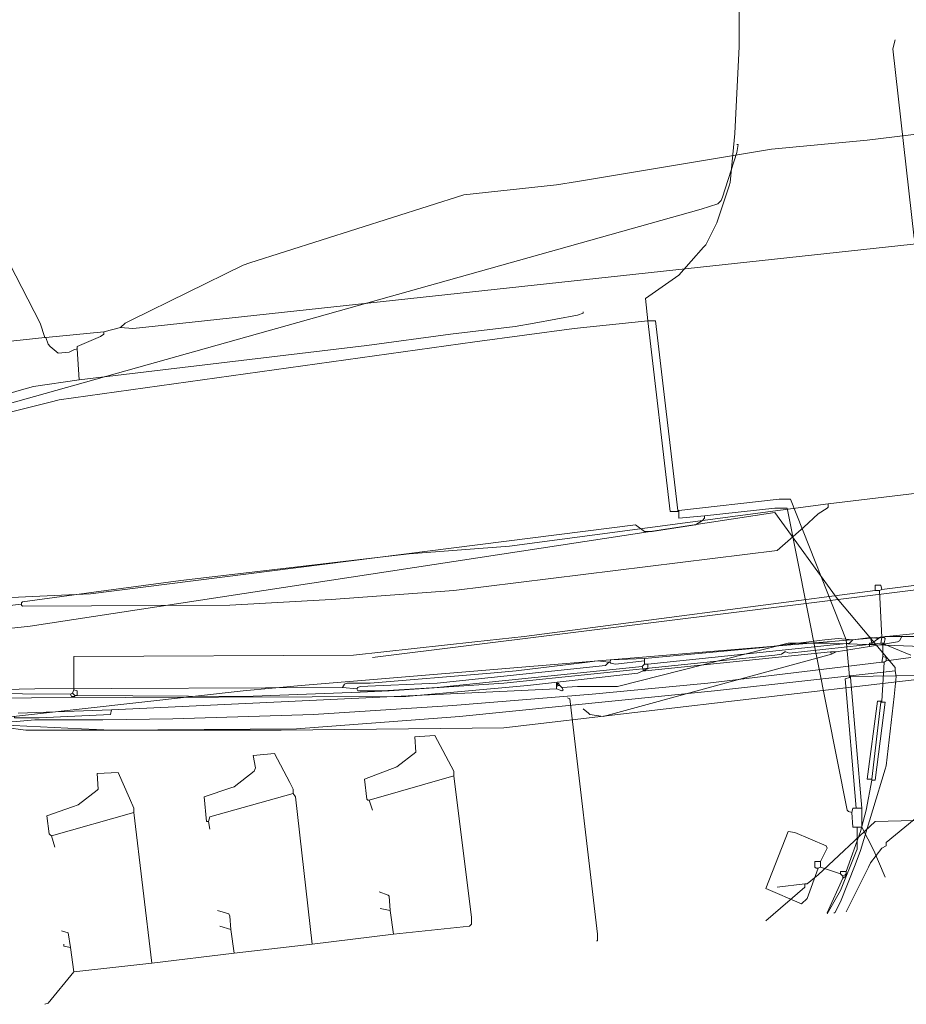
# Model space of a CAD drawing. Header units: metres. Extents: x 45249 to 48959, y 371564 to 373092.
# Tile 26 of 31: x 45869 to 45926, y 372681 to 372744. Entities that reach past the tile are written whole.
import ezdxf
from ezdxf.lldxf.tags import DXFTag

# ---------------------------------------------------------------- set-up
doc = ezdxf.new("R2010")
doc.units = ezdxf.units.M
doc.header["$MEASUREMENT"] = 0
for name, color, linetype, lineweight in [('B-WE-KL-DATA-DELTA', 254, 'KL-DATA-N', 15), ('B-WE-KL-DATA_KPN', 254, 'KL-TELECOM-ALGEMEEN-N', 15), ('B-WE-KL-ET_LS-G', 254, 'KL-LS-N', 15), ('B-WE-KL-GAS_LD-G', 254, 'KL-GAS-LD-N', 15), ('B-WE-KL-WATER-G', 254, 'KL-WATER-N', 15), ('BESTAANDE RIOLERING', 254, 'Continuous', 15)]:
    doc.layers.add(name, color=color, linetype=linetype, lineweight=lineweight)
doc.styles.get("Standard").update_dxf_attribs({"font": 'arial.ttf'})
tags = doc.linetypes.add('KL-DATA-N', pattern='A,4,-1,[101,NLCS.SHX,S=0.5,R=0,X=0,Y=0],-1,4,-1,["D",Standard,S=1,R=0,X=-0.25,Y=-0.5],-1.5', length=12.5).pattern_tags.tags
tags[18] = DXFTag(74, 10)
tags = doc.linetypes.add('KL-GAS-LD-N', pattern='A,4,-1,[69,NLCS.SHX,S=0.5,R=0,X=0,Y=0],-1,4,-1,["L",Standard,S=1,R=0,X=0.25,Y=-0.5],-2', length=13).pattern_tags.tags
tags[18] = DXFTag(74, 10)
tags = doc.linetypes.add('KL-LS-N', pattern='A,4,-1,[103,NLCS.SHX,S=0.75,R=0,X=0,Y=0],-1,4,-1,["L",Standard,S=1,R=0,X=0,Y=-0.5],-2', length=13).pattern_tags.tags
tags[18] = DXFTag(74, 10)
doc.linetypes.add('KL-TELECOM-ALGEMEEN-N', pattern='A,7,-1,[101,NLCS.SHX,S=0.5,R=0,X=0,Y=0],-1', length=9)
doc.linetypes.add('KL-WATER-N', pattern='A,7,-0.5,[168,NLCS.SHX,S=0.75,R=0,X=0.75,Y=0],-2', length=9.5)

msp = doc.modelspace()

# ---------------------------------------------------------------- linework, layer by layer
at = {"layer": 'B-WE-KL-DATA-DELTA', "color": 3, "lineweight": 0}
for points in [[(45932.107, 372706.036), (45926.821, 372704.893), (45926.321, 372704.893), (45925.679, 372704.893)], [(45932.107, 372706.036), (45926.821, 372704.893), (45926.321, 372704.893), (45925.679, 372704.893)], [(45932.107, 372706.036), (45926.821, 372704.893), (45926.321, 372704.893), (45925.679, 372704.893)], [(45925.679, 372704.893), (45925.536, 372704.607), (45925.393, 372704.536), (45923.607, 372704.25)], [(45925.679, 372704.893), (45925.536, 372704.607), (45925.393, 372704.536), (45923.607, 372704.25)], [(45925.679, 372704.893), (45925.536, 372704.607), (45925.393, 372704.536), (45923.607, 372704.25)], [(45925.679, 372704.893), (45924.607, 372704.893), (45924.321, 372704.821), (45924.179, 372704.75)], [(45925.679, 372704.893), (45924.607, 372704.893), (45924.321, 372704.821), (45924.179, 372704.75)], [(45925.679, 372704.893), (45924.607, 372704.893), (45924.321, 372704.821), (45924.179, 372704.75)], [(45922.536, 372704.679), (45921.607, 372704.75), (45920.75, 372704.679), (45916.821, 372704.179), (45915.179, 372704.036), (45909.179, 372703.464)], [(45922.536, 372704.679), (45921.607, 372704.75), (45920.75, 372704.679), (45916.821, 372704.179), (45915.179, 372704.036), (45909.179, 372703.464)], [(45922.536, 372704.679), (45921.607, 372704.75), (45920.75, 372704.679), (45916.821, 372704.179), (45915.179, 372704.036), (45909.179, 372703.464)], [(45922.536, 372704.679), (45922.321, 372704.464), (45909.393, 372703.107)], [(45922.536, 372704.679), (45922.321, 372704.464), (45909.393, 372703.107)], [(45922.536, 372704.679), (45922.321, 372704.464), (45909.393, 372703.107)], [(45923.607, 372704.25), (45921.464, 372703.893)], [(45923.607, 372704.25), (45921.464, 372703.893)], [(45923.607, 372704.25), (45921.464, 372703.893)], [(45923.679, 372704.821), (45922.536, 372704.679)], [(45923.679, 372704.821), (45922.536, 372704.679)], [(45923.679, 372704.821), (45922.536, 372704.679)], [(45923.75, 372704.464), (45923.607, 372704.464), (45923.607, 372704.25)], [(45923.75, 372704.464), (45923.607, 372704.464), (45923.607, 372704.25)], [(45923.75, 372704.464), (45923.607, 372704.464), (45923.607, 372704.25)], [(45923.679, 372704.821), (45924.179, 372704.75)], [(45923.679, 372704.821), (45923.75, 372704.464)], [(45923.679, 372704.821), (45924.179, 372704.75)], [(45923.679, 372704.821), (45923.75, 372704.464)], [(45923.679, 372704.821), (45924.179, 372704.75)], [(45923.679, 372704.821), (45923.75, 372704.464)], [(45924.179, 372704.75), (45923.75, 372704.464)], [(45924.179, 372704.75), (45923.75, 372704.464)], [(45924.179, 372704.75), (45923.75, 372704.464)], [(45921.179, 372703.75), (45906.536, 372699.75), (45905.679, 372699.893), (45905.607, 372699.964), (45905.25, 372700.25)], [(45921.179, 372703.75), (45906.536, 372699.75), (45905.679, 372699.893), (45905.607, 372699.964), (45905.25, 372700.25)], [(45921.179, 372703.75), (45906.536, 372699.75), (45905.679, 372699.893), (45905.607, 372699.964), (45905.25, 372700.25)], [(45921.107, 372703.893), (45909.25, 372702.679)], [(45921.107, 372703.893), (45909.25, 372702.679)], [(45921.107, 372703.893), (45909.25, 372702.679)], [(45921.107, 372703.893), (45921.464, 372703.893)], [(45921.107, 372703.893), (45921.179, 372703.75)], [(45921.107, 372703.893), (45921.464, 372703.893)], [(45921.107, 372703.893), (45921.179, 372703.75)], [(45921.107, 372703.893), (45921.464, 372703.893)], [(45921.107, 372703.893), (45921.179, 372703.75)], [(45921.464, 372703.893), (45921.179, 372703.75)], [(45921.464, 372703.893), (45921.179, 372703.75)], [(45921.464, 372703.893), (45921.179, 372703.75)], [(45906.893, 372703.25), (45906.179, 372703.321), (45905.536, 372703.25), (45900.964, 372702.679), (45899.321, 372702.536), (45891.607, 372701.893), (45890.107, 372701.893), (45889.964, 372701.821), (45889.821, 372701.607)], [(45906.893, 372703.25), (45906.179, 372703.321), (45905.536, 372703.25), (45900.964, 372702.679), (45899.321, 372702.536), (45891.607, 372701.893), (45890.107, 372701.893), (45889.964, 372701.821), (45889.821, 372701.607)], [(45906.893, 372703.25), (45906.179, 372703.321), (45905.536, 372703.25), (45900.964, 372702.679), (45899.321, 372702.536), (45891.607, 372701.893), (45890.107, 372701.893), (45889.964, 372701.821), (45889.821, 372701.607)], [(45906.893, 372703.25), (45906.679, 372703.036), (45895.893, 372701.893), (45890.964, 372701.679), (45890.821, 372701.607), (45890.75, 372701.536)], [(45906.893, 372703.25), (45906.679, 372703.036), (45895.893, 372701.893), (45890.964, 372701.679), (45890.821, 372701.607), (45890.75, 372701.536)], [(45906.893, 372703.25), (45906.679, 372703.036), (45895.893, 372701.893), (45890.964, 372701.679), (45890.821, 372701.607), (45890.75, 372701.536)], [(45906.893, 372703.25), (45906.964, 372703.25)], [(45906.893, 372703.25), (45906.964, 372703.25)], [(45906.893, 372703.25), (45906.964, 372703.25)], [(45909.179, 372703.464), (45907.036, 372703.393), (45906.964, 372703.25)], [(45909.179, 372703.464), (45907.036, 372703.393), (45906.964, 372703.25)], [(45909.179, 372703.464), (45907.036, 372703.393), (45906.964, 372703.25)], [(45909.179, 372703.321), (45907.321, 372703.107), (45907.036, 372703.179), (45906.964, 372703.25)], [(45909.179, 372703.321), (45907.321, 372703.107), (45907.036, 372703.179), (45906.964, 372703.25)], [(45909.179, 372703.321), (45907.321, 372703.107), (45907.036, 372703.179), (45906.964, 372703.25)], [(45909.179, 372703.107), (45909.036, 372702.964)], [(45909.179, 372703.107), (45909.036, 372702.964)], [(45909.179, 372703.107), (45909.036, 372702.964)], [(45909.179, 372703.464), (45909.179, 372703.321)], [(45909.179, 372703.464), (45909.179, 372703.321)], [(45909.179, 372703.464), (45909.179, 372703.321)], [(45909.179, 372703.321), (45909.179, 372703.107)], [(45909.179, 372703.321), (45909.179, 372703.107)], [(45909.179, 372703.321), (45909.179, 372703.107)], [(45909.179, 372703.107), (45909.393, 372703.107)], [(45909.179, 372703.107), (45909.393, 372703.107)], [(45909.179, 372703.107), (45909.393, 372703.107)], [(45909.393, 372703.107), (45909.393, 372702.821), (45909.321, 372702.821), (45909.25, 372702.75)], [(45909.393, 372703.107), (45909.393, 372702.821), (45909.321, 372702.821), (45909.25, 372702.75)], [(45909.393, 372703.107), (45909.393, 372702.821), (45909.321, 372702.821), (45909.25, 372702.75)], [(45909.107, 372702.679), (45908.75, 372702.536), (45901.679, 372701.75), (45893.893, 372701.036), (45869.893, 372700.964), (45864.536, 372700.893), (45858.607, 372700.464), (45858.179, 372700.536), (45858.107, 372700.607)], [(45909.107, 372702.679), (45908.75, 372702.536), (45901.679, 372701.75), (45893.893, 372701.036), (45869.893, 372700.964), (45864.536, 372700.893), (45858.607, 372700.464), (45858.179, 372700.536), (45858.107, 372700.607)], [(45909.107, 372702.679), (45908.75, 372702.536), (45901.679, 372701.75), (45893.893, 372701.036), (45869.893, 372700.964), (45864.536, 372700.893), (45858.607, 372700.464), (45858.179, 372700.536), (45858.107, 372700.607)], [(45909.036, 372702.964), (45895.893, 372701.607), (45892.393, 372701.393), (45890.821, 372701.393), (45890.75, 372701.536)], [(45909.036, 372702.964), (45895.893, 372701.607), (45892.393, 372701.393), (45890.821, 372701.393), (45890.75, 372701.536)], [(45909.036, 372702.964), (45895.893, 372701.607), (45892.393, 372701.393), (45890.821, 372701.393), (45890.75, 372701.536)], [(45909.036, 372702.964), (45909.107, 372702.75)], [(45909.036, 372702.964), (45909.107, 372702.75)], [(45909.036, 372702.964), (45909.107, 372702.75)], [(45909.107, 372702.75), (45909.179, 372702.75)], [(45909.107, 372702.75), (45909.107, 372702.679)], [(45909.107, 372702.75), (45909.179, 372702.75)], [(45909.107, 372702.75), (45909.107, 372702.679)], [(45909.107, 372702.75), (45909.179, 372702.75)], [(45909.107, 372702.75), (45909.107, 372702.679)], [(45909.107, 372702.679), (45909.179, 372702.679)], [(45909.107, 372702.679), (45909.179, 372702.679)], [(45909.107, 372702.679), (45909.179, 372702.679)], [(45909.179, 372702.75), (45909.25, 372702.75)], [(45909.179, 372702.75), (45909.179, 372702.679)], [(45909.179, 372702.75), (45909.25, 372702.75)], [(45909.179, 372702.75), (45909.179, 372702.679)], [(45909.179, 372702.75), (45909.25, 372702.75)], [(45909.179, 372702.75), (45909.179, 372702.679)], [(45909.179, 372702.679), (45909.25, 372702.679)], [(45909.179, 372702.679), (45909.25, 372702.679)], [(45909.179, 372702.679), (45909.25, 372702.679)], [(45909.25, 372702.75), (45909.25, 372702.679)], [(45909.25, 372702.75), (45909.25, 372702.679)], [(45909.25, 372702.75), (45909.25, 372702.679)], [(45889.821, 372701.607), (45870.107, 372701.536), (45867.107, 372701.464), (45861.964, 372701.25)], [(45889.821, 372701.607), (45870.107, 372701.536), (45867.107, 372701.464), (45861.964, 372701.25)], [(45889.821, 372701.607), (45870.107, 372701.536), (45867.107, 372701.464), (45861.964, 372701.25)], [(45889.821, 372701.607), (45890.75, 372701.536)], [(45889.821, 372701.607), (45890.75, 372701.536)], [(45889.821, 372701.607), (45890.75, 372701.536)]]:
    msp.add_lwpolyline(points, dxfattribs=at)
at = {"layer": 'B-WE-KL-DATA_KPN', "color": 3, "lineweight": 0}
for points in [[(45924.393, 372707.893), (45969.536, 372713.536), (45969.536, 372713.607)], [(45924.393, 372707.893), (45969.536, 372713.536), (45969.536, 372713.607)], [(45924.393, 372707.893), (45969.536, 372713.536), (45969.536, 372713.607)], [(45924.393, 372707.893), (45924.321, 372708.179), (45923.964, 372708.179), (45923.964, 372707.821)], [(45924.393, 372707.893), (45924.321, 372708.179), (45923.964, 372708.179), (45923.964, 372707.821)], [(45924.393, 372707.893), (45924.321, 372708.179), (45923.964, 372708.179), (45923.964, 372707.821)], [(45923.964, 372707.821), (45901.464, 372704.893), (45898.321, 372704.536), (45890.536, 372703.679), (45872.607, 372703.607), (45872.607, 372701.464)], [(45923.964, 372707.821), (45901.464, 372704.893), (45898.321, 372704.536), (45890.536, 372703.679), (45872.607, 372703.607), (45872.607, 372701.464)], [(45923.964, 372707.821), (45901.464, 372704.893), (45898.321, 372704.536), (45890.536, 372703.679), (45872.607, 372703.607), (45872.607, 372701.464)], [(45923.964, 372707.821), (45924.25, 372707.821)], [(45923.964, 372707.821), (45924.25, 372707.821)], [(45923.964, 372707.821), (45924.25, 372707.821)], [(45924.393, 372707.893), (45924.25, 372707.821)], [(45924.393, 372707.893), (45924.25, 372707.821)], [(45924.393, 372707.893), (45924.25, 372707.821)], [(45924.25, 372707.821), (45924.393, 372704.821)], [(45924.25, 372707.821), (45924.393, 372704.821)], [(45924.25, 372707.821), (45924.393, 372704.821)], [(45924.321, 372704.464), (45918.464, 372703.821), (45918.25, 372703.893)], [(45924.321, 372704.464), (45918.464, 372703.821), (45918.25, 372703.893)], [(45924.321, 372704.464), (45918.464, 372703.821), (45918.25, 372703.893)], [(45924.393, 372704.821), (45924.321, 372704.464)], [(45924.393, 372704.821), (45924.321, 372704.464)], [(45924.393, 372704.821), (45924.321, 372704.464)], [(45924.321, 372704.464), (45924.464, 372704.464)], [(45924.321, 372704.464), (45924.464, 372704.464)], [(45924.321, 372704.464), (45924.464, 372704.464)], [(45924.393, 372704.821), (45924.536, 372704.821), (45924.607, 372704.75), (45924.536, 372704.464)], [(45924.393, 372704.821), (45924.536, 372704.821), (45924.607, 372704.75), (45924.536, 372704.464)], [(45924.393, 372704.821), (45924.536, 372704.821), (45924.607, 372704.75), (45924.536, 372704.464)], [(45924.464, 372704.464), (45924.536, 372704.464)], [(45924.464, 372704.464), (45924.464, 372704.393)], [(45924.464, 372704.464), (45924.536, 372704.464)], [(45924.464, 372704.464), (45924.464, 372704.393)], [(45924.464, 372704.464), (45924.536, 372704.464)], [(45924.464, 372704.464), (45924.464, 372704.393)], [(45924.464, 372704.393), (45924.536, 372704.393)], [(45924.464, 372704.393), (45924.464, 372703.607)], [(45924.464, 372704.393), (45924.536, 372704.393)], [(45924.464, 372704.393), (45924.464, 372703.607)], [(45924.464, 372704.393), (45924.536, 372704.393)], [(45924.464, 372704.393), (45924.464, 372703.607)], [(45924.536, 372704.464), (45924.536, 372704.393)], [(45924.536, 372704.464), (45924.536, 372704.393)], [(45924.536, 372704.464), (45924.536, 372704.393)], [(45924.536, 372704.393), (45926.25, 372703.679)], [(45924.536, 372704.393), (45926.25, 372703.679)], [(45924.536, 372704.393), (45926.25, 372703.679)], [(45918.179, 372703.893), (45917.964, 372703.75), (45917.536, 372703.679), (45900.179, 372701.893), (45892.821, 372701.393), (45890.964, 372701.321), (45883.536, 372701.036), (45872.821, 372701.107)], [(45918.179, 372703.893), (45917.964, 372703.75), (45917.536, 372703.679), (45900.179, 372701.893), (45892.821, 372701.393), (45890.964, 372701.321), (45883.536, 372701.036), (45872.821, 372701.107)], [(45918.179, 372703.893), (45917.964, 372703.75), (45917.536, 372703.679), (45900.179, 372701.893), (45892.821, 372701.393), (45890.964, 372701.321), (45883.536, 372701.036), (45872.821, 372701.107)], [(45918.179, 372703.893), (45918.25, 372703.893)], [(45918.179, 372703.893), (45918.25, 372703.893)], [(45918.179, 372703.893), (45918.25, 372703.893)], [(45918.179, 372703.893), (45918.25, 372703.893)], [(45918.179, 372703.893), (45918.25, 372703.893)], [(45918.179, 372703.893), (45918.25, 372703.893)], [(45924.464, 372703.607), (45924.393, 372703.25)], [(45924.464, 372703.607), (45924.393, 372703.25)], [(45924.464, 372703.607), (45924.393, 372703.25)], [(45924.464, 372703.607), (45924.679, 372703.536), (45924.679, 372703.321)], [(45924.464, 372703.607), (45924.679, 372703.536), (45924.679, 372703.321)], [(45924.464, 372703.607), (45924.679, 372703.536), (45924.679, 372703.321)], [(45924.393, 372703.25), (45913.25, 372701.893), (45905.821, 372701.179), (45896.893, 372700.464), (45887.964, 372699.893), (45878.964, 372699.607), (45874.464, 372699.536), (45870.107, 372699.536), (45869.179, 372699.464), (45855.893, 372698.393)], [(45924.393, 372703.25), (45913.25, 372701.893), (45905.821, 372701.179), (45896.893, 372700.464), (45887.964, 372699.893), (45878.964, 372699.607), (45874.464, 372699.536), (45870.107, 372699.536), (45869.179, 372699.464), (45855.893, 372698.393)], [(45924.393, 372703.25), (45913.25, 372701.893), (45905.821, 372701.179), (45896.893, 372700.464), (45887.964, 372699.893), (45878.964, 372699.607), (45874.464, 372699.536), (45870.107, 372699.536), (45869.179, 372699.464), (45855.893, 372698.393)], [(45924.393, 372703.25), (45924.536, 372703.25)], [(45924.536, 372703.25), (45924.393, 372700.75)], [(45924.393, 372703.25), (45924.536, 372703.25)], [(45924.536, 372703.25), (45924.393, 372700.75)], [(45924.393, 372703.25), (45924.536, 372703.25)], [(45924.536, 372703.25), (45924.393, 372700.75)], [(45924.679, 372703.321), (45924.536, 372703.25)], [(45924.679, 372703.321), (45924.536, 372703.25)], [(45924.679, 372703.321), (45924.536, 372703.25)], [(45926.25, 372703.536), (45924.679, 372703.321)], [(45926.25, 372703.536), (45924.679, 372703.321)], [(45926.25, 372703.536), (45924.679, 372703.321)], [(45872.393, 372701.179), (45863.179, 372701.25), (45855.536, 372700.393), (45855.679, 372698.679)], [(45872.393, 372701.179), (45863.179, 372701.25), (45855.536, 372700.393), (45855.679, 372698.679)], [(45872.393, 372701.179), (45863.179, 372701.25), (45855.536, 372700.393), (45855.679, 372698.679)], [(45872.536, 372701.25), (45872.393, 372701.179)], [(45872.536, 372701.25), (45872.393, 372701.179)], [(45872.536, 372701.25), (45872.393, 372701.179)], [(45872.393, 372701.179), (45872.464, 372701.036), (45872.679, 372701.036), (45872.679, 372701.107)], [(45872.393, 372701.179), (45872.464, 372701.036), (45872.679, 372701.036), (45872.679, 372701.107)], [(45872.393, 372701.179), (45872.464, 372701.036), (45872.679, 372701.036), (45872.679, 372701.107)], [(45872.607, 372701.464), (45872.536, 372701.25)], [(45872.607, 372701.464), (45872.536, 372701.25)], [(45872.607, 372701.464), (45872.536, 372701.25)], [(45872.536, 372701.25), (45872.679, 372701.107)], [(45872.536, 372701.25), (45872.679, 372701.107)], [(45872.536, 372701.25), (45872.679, 372701.107)], [(45872.607, 372701.464), (45872.821, 372701.393), (45872.821, 372701.107)], [(45872.607, 372701.464), (45872.821, 372701.393), (45872.821, 372701.107)], [(45872.607, 372701.464), (45872.821, 372701.393), (45872.821, 372701.107)], [(45872.679, 372701.107), (45872.821, 372701.107)], [(45872.679, 372701.107), (45872.821, 372701.107)], [(45872.679, 372701.107), (45872.821, 372701.107)], [(45924.321, 372700.75), (45924.107, 372700.75), (45923.464, 372695.75), (45923.75, 372695.75)], [(45924.321, 372700.75), (45924.107, 372700.75), (45923.464, 372695.75), (45923.75, 372695.75)], [(45924.321, 372700.75), (45924.107, 372700.75), (45923.464, 372695.75), (45923.75, 372695.75)], [(45924.321, 372700.679), (45923.75, 372695.75)], [(45924.393, 372700.679), (45924.607, 372700.679), (45923.964, 372695.679), (45923.75, 372695.679)], [(45924.321, 372700.679), (45923.75, 372695.75)], [(45924.393, 372700.679), (45924.607, 372700.679), (45923.964, 372695.679), (45923.75, 372695.679)], [(45924.321, 372700.679), (45923.75, 372695.75)], [(45924.393, 372700.679), (45924.607, 372700.679), (45923.964, 372695.679), (45923.75, 372695.679)], [(45924.321, 372700.75), (45924.393, 372700.75)], [(45924.321, 372700.75), (45924.321, 372700.679)], [(45924.321, 372700.75), (45924.393, 372700.75)], [(45924.321, 372700.75), (45924.321, 372700.679)], [(45924.321, 372700.75), (45924.393, 372700.75)], [(45924.321, 372700.75), (45924.321, 372700.679)], [(45924.321, 372700.679), (45924.393, 372700.679)], [(45924.321, 372700.679), (45924.393, 372700.679)], [(45924.321, 372700.679), (45924.393, 372700.679)], [(45924.393, 372700.75), (45924.393, 372700.679)], [(45924.393, 372700.75), (45924.393, 372700.679)], [(45924.393, 372700.75), (45924.393, 372700.679)], [(45923.75, 372695.679), (45923.393, 372693.75), (45923.036, 372692.393), (45922.107, 372689.821)], [(45923.75, 372695.679), (45923.393, 372693.75), (45923.036, 372692.393), (45922.107, 372689.821)], [(45923.75, 372695.679), (45923.393, 372693.75), (45923.036, 372692.393), (45922.107, 372689.821)], [(45923.75, 372695.75), (45923.75, 372695.679)], [(45923.75, 372695.75), (45923.75, 372695.679)], [(45923.75, 372695.75), (45923.75, 372695.679)], [(45920.464, 372690.464), (45920.893, 372691.321), (45920.821, 372691.464), (45918.821, 372692.321), (45918.393, 372692.393), (45916.964, 372688.75), (45919.25, 372687.75), (45919.607, 372688.107), (45920.321, 372690.036)], [(45920.464, 372690.464), (45920.893, 372691.321), (45920.821, 372691.464), (45918.821, 372692.321), (45918.393, 372692.393), (45916.964, 372688.75), (45919.25, 372687.75), (45919.607, 372688.107), (45920.321, 372690.036)], [(45920.464, 372690.464), (45920.893, 372691.321), (45920.821, 372691.464), (45918.821, 372692.321), (45918.393, 372692.393), (45916.964, 372688.75), (45919.25, 372687.75), (45919.607, 372688.107), (45920.321, 372690.036)], [(45920.464, 372690.464), (45920.107, 372690.464), (45920.107, 372690.107), (45920.179, 372690.036), (45920.321, 372690.036)], [(45920.464, 372690.464), (45920.107, 372690.464), (45920.107, 372690.107), (45920.179, 372690.036), (45920.321, 372690.036)], [(45920.464, 372690.464), (45920.107, 372690.464), (45920.107, 372690.107), (45920.179, 372690.036), (45920.321, 372690.036)], [(45920.464, 372690.464), (45920.464, 372690.107)], [(45920.464, 372690.464), (45920.464, 372690.107)], [(45920.464, 372690.464), (45920.464, 372690.107)], [(45920.464, 372690.107), (45920.321, 372690.036)], [(45920.464, 372690.107), (45920.321, 372690.036)], [(45920.464, 372690.107), (45920.321, 372690.036)], [(45920.464, 372690.107), (45921.75, 372689.679)], [(45920.464, 372690.107), (45921.75, 372689.679)], [(45920.464, 372690.107), (45921.75, 372689.679)], [(45922.107, 372689.821), (45921.75, 372689.821), (45921.75, 372689.679)], [(45922.107, 372689.821), (45921.75, 372689.821), (45921.75, 372689.679)], [(45922.107, 372689.821), (45921.75, 372689.821), (45921.75, 372689.679)], [(45922.107, 372689.821), (45922.107, 372689.679)], [(45922.107, 372689.821), (45922.107, 372689.679)], [(45922.107, 372689.821), (45922.107, 372689.679)], [(45921.893, 372689.393), (45920.893, 372687.179)], [(45921.893, 372689.393), (45920.893, 372687.179)], [(45921.893, 372689.393), (45920.893, 372687.179)], [(45921.75, 372689.679), (45921.893, 372689.536)], [(45921.75, 372689.679), (45921.893, 372689.536)], [(45921.75, 372689.679), (45921.893, 372689.536)], [(45922.036, 372689.607), (45921.893, 372689.536)], [(45922.036, 372689.607), (45921.893, 372689.536)], [(45922.036, 372689.607), (45921.893, 372689.536)], [(45921.893, 372689.536), (45921.893, 372689.393)], [(45922.107, 372689.536), (45921.893, 372689.393)], [(45921.893, 372689.536), (45921.893, 372689.393)], [(45922.107, 372689.536), (45921.893, 372689.393)], [(45921.893, 372689.536), (45921.893, 372689.393)], [(45922.107, 372689.536), (45921.893, 372689.393)], [(45922.107, 372689.679), (45922.036, 372689.607)], [(45922.107, 372689.679), (45922.036, 372689.607)], [(45922.107, 372689.679), (45922.036, 372689.607)], [(45922.036, 372689.607), (45922.107, 372689.536)], [(45922.036, 372689.607), (45922.107, 372689.536)], [(45922.036, 372689.607), (45922.107, 372689.536)], [(45922.107, 372689.679), (45922.107, 372689.536)], [(45922.107, 372689.679), (45922.107, 372689.536)], [(45922.107, 372689.679), (45922.107, 372689.536)]]:
    msp.add_lwpolyline(points, dxfattribs=at)
at = {"layer": 'B-WE-KL-ET_LS-G', "color": 1, "lineweight": 0}
for points in [[(45901.179, 372895.25), (45901.393, 372894.107), (45903.464, 372869.893), (45903.607, 372868.893), (45907.75, 372839.821), (45911.321, 372809.321), (45912.036, 372799.679), (45913.607, 372768.536), (45913.821, 372765.393), (45915.25, 372745.179), (45915.25, 372742.679), (45914.964, 372737.107), (45914.679, 372733.964), (45914.607, 372733.75), (45913.821, 372731.393), (45913.607, 372730.964), (45913.107, 372729.964), (45912.964, 372729.821), (45911.393, 372728.036), (45909.25, 372726.536), (45909.393, 372725.107)], [(45901.179, 372895.25), (45901.393, 372894.107), (45903.464, 372869.893), (45903.607, 372868.893), (45907.75, 372839.821), (45911.321, 372809.321), (45912.036, 372799.679), (45913.607, 372768.536), (45913.821, 372765.393), (45915.25, 372745.179), (45915.25, 372742.679), (45914.964, 372737.107), (45914.679, 372733.964), (45914.607, 372733.75), (45913.821, 372731.393), (45913.607, 372730.964), (45913.107, 372729.964), (45912.964, 372729.821), (45911.393, 372728.036), (45909.25, 372726.536), (45909.393, 372725.107)], [(45901.179, 372895.25), (45901.393, 372894.107), (45903.464, 372869.893), (45903.607, 372868.893), (45907.75, 372839.821), (45911.321, 372809.321), (45912.036, 372799.679), (45913.607, 372768.536), (45913.821, 372765.393), (45915.25, 372745.179), (45915.25, 372742.679), (45914.964, 372737.107), (45914.679, 372733.964), (45914.607, 372733.75), (45913.821, 372731.393), (45913.607, 372730.964), (45913.107, 372729.964), (45912.964, 372729.821), (45911.393, 372728.036), (45909.25, 372726.536), (45909.393, 372725.107)], [(45925.25, 372743.107), (45925.107, 372742.536), (45926.464, 372730.393)], [(45925.25, 372743.107), (45925.107, 372742.536), (45926.464, 372730.393)], [(45925.25, 372743.107), (45925.107, 372742.536), (45926.464, 372730.393)], [(45875.607, 372724.679), (45875.893, 372724.964), (45876.321, 372725.179), (45883.464, 372728.679), (45883.893, 372728.821), (45897.607, 372733.179), (45903.536, 372733.821), (45904.893, 372734.036), (45917.321, 372736.107), (45923.464, 372736.679), (45926.964, 372737.107), (45937.321, 372738.179), (45949.036, 372739.536), (45951.536, 372739.964), (45957.536, 372739.964), (45958.25, 372739.893), (45966.25, 372739.107)], [(45875.607, 372724.679), (45875.893, 372724.964), (45876.321, 372725.179), (45883.464, 372728.679), (45883.893, 372728.821), (45897.607, 372733.179), (45903.536, 372733.821), (45904.893, 372734.036), (45917.321, 372736.107), (45923.464, 372736.679), (45926.964, 372737.107), (45937.321, 372738.179), (45949.036, 372739.536), (45951.536, 372739.964), (45957.536, 372739.964), (45958.25, 372739.893), (45966.25, 372739.107)], [(45875.607, 372724.679), (45875.893, 372724.964), (45876.321, 372725.179), (45883.464, 372728.679), (45883.893, 372728.821), (45897.607, 372733.179), (45903.536, 372733.821), (45904.893, 372734.036), (45917.321, 372736.107), (45923.464, 372736.679), (45926.964, 372737.107), (45937.321, 372738.179), (45949.036, 372739.536), (45951.536, 372739.964), (45957.536, 372739.964), (45958.25, 372739.893), (45966.25, 372739.107)], [(45875.607, 372724.679), (45876.393, 372724.607), (45877.036, 372724.679), (45966.893, 372734.393)], [(45875.607, 372724.679), (45876.393, 372724.607), (45877.036, 372724.679), (45966.893, 372734.393)], [(45875.607, 372724.679), (45876.393, 372724.607), (45877.036, 372724.679), (45966.893, 372734.393)], [(45870.75, 372724.036), (45870.464, 372724.964), (45868.107, 372729.536), (45866.821, 372729.75), (45862.893, 372728.821), (45849.464, 372726.75)], [(45870.75, 372724.036), (45870.464, 372724.964), (45868.107, 372729.536), (45866.821, 372729.75), (45862.893, 372728.821), (45849.464, 372726.75)], [(45870.75, 372724.036), (45870.464, 372724.964), (45868.107, 372729.536), (45866.821, 372729.75), (45862.893, 372728.821), (45849.464, 372726.75)], [(45909.393, 372725.107), (45904.679, 372724.607), (45898.321, 372723.75), (45871.679, 372720.036), (45871.107, 372719.893), (45867.321, 372718.964), (45864.679, 372718.179), (45858.964, 372716.464), (45855.75, 372715.607), (45851.536, 372714.607), (45850.321, 372714.75)], [(45909.393, 372725.107), (45904.679, 372724.607), (45898.321, 372723.75), (45871.679, 372720.036), (45871.107, 372719.893), (45867.321, 372718.964), (45864.679, 372718.179), (45858.964, 372716.464), (45855.75, 372715.607), (45851.536, 372714.607), (45850.321, 372714.75)], [(45909.393, 372725.107), (45904.679, 372724.607), (45898.321, 372723.75), (45871.679, 372720.036), (45871.107, 372719.893), (45867.321, 372718.964), (45864.679, 372718.179), (45858.964, 372716.464), (45855.75, 372715.607), (45851.536, 372714.607), (45850.321, 372714.75)], [(45872.964, 372721.321), (45891.393, 372723.536), (45896.75, 372724.25), (45900.893, 372724.75), (45902.107, 372724.964), (45904.893, 372725.464), (45905.25, 372725.607), (45905.25, 372725.679)], [(45872.964, 372721.321), (45891.393, 372723.536), (45896.75, 372724.25), (45900.893, 372724.75), (45902.107, 372724.964), (45904.893, 372725.464), (45905.25, 372725.607), (45905.25, 372725.679)], [(45872.964, 372721.321), (45891.393, 372723.536), (45896.75, 372724.25), (45900.893, 372724.75), (45902.107, 372724.964), (45904.893, 372725.464), (45905.25, 372725.607), (45905.25, 372725.679)], [(45909.393, 372725.107), (45909.893, 372725.107), (45911.321, 372712.964)], [(45909.393, 372725.107), (45910.821, 372712.893), (45911.321, 372712.893)], [(45909.393, 372725.107), (45909.893, 372725.107), (45911.321, 372712.964)], [(45909.393, 372725.107), (45910.821, 372712.893), (45911.321, 372712.893)], [(45909.393, 372725.107), (45909.893, 372725.107), (45911.321, 372712.964)], [(45909.393, 372725.107), (45910.821, 372712.893), (45911.321, 372712.893)], [(45875.607, 372724.679), (45874.536, 372724.393)], [(45875.607, 372724.679), (45874.536, 372724.393)], [(45875.607, 372724.679), (45874.536, 372724.393)], [(45870.75, 372724.036), (45850.107, 372721.821)], [(45870.75, 372724.036), (45850.107, 372721.821)], [(45870.75, 372724.036), (45850.107, 372721.821)], [(45870.75, 372724.036), (45870.821, 372724.036)], [(45870.75, 372724.036), (45870.821, 372724.036)], [(45870.75, 372724.036), (45870.821, 372724.036)], [(45874.536, 372724.393), (45870.821, 372724.036)], [(45874.536, 372724.393), (45870.821, 372724.036)], [(45874.536, 372724.393), (45870.821, 372724.036)], [(45870.821, 372724.036), (45870.964, 372723.607), (45871.107, 372723.464), (45871.607, 372723.036), (45872.321, 372723.107), (45872.607, 372723.25), (45872.821, 372723.321)], [(45870.821, 372724.036), (45870.964, 372723.607), (45871.107, 372723.464), (45871.607, 372723.036), (45872.321, 372723.107), (45872.607, 372723.25), (45872.821, 372723.321)], [(45870.821, 372724.036), (45870.964, 372723.607), (45871.107, 372723.464), (45871.607, 372723.036), (45872.321, 372723.107), (45872.607, 372723.25), (45872.821, 372723.321)], [(45874.536, 372724.393), (45874.536, 372724.25), (45874.321, 372724.107), (45872.821, 372723.464), (45872.821, 372723.321)], [(45874.536, 372724.393), (45874.536, 372724.25), (45874.321, 372724.107), (45872.821, 372723.464), (45872.821, 372723.321)], [(45874.536, 372724.393), (45874.536, 372724.25), (45874.321, 372724.107), (45872.821, 372723.464), (45872.821, 372723.321)], [(45872.821, 372723.321), (45872.964, 372721.321)], [(45872.821, 372723.321), (45872.964, 372721.321)], [(45872.821, 372723.321), (45872.964, 372721.321)], [(45872.964, 372721.321), (45870.036, 372720.893), (45869.25, 372720.679), (45861.179, 372718.321), (45858.321, 372717.393), (45854.75, 372716.179), (45853.107, 372715.893)], [(45872.964, 372721.321), (45870.036, 372720.893), (45869.25, 372720.679), (45861.179, 372718.321), (45858.321, 372717.393), (45854.75, 372716.179), (45853.107, 372715.893)], [(45872.964, 372721.321), (45870.036, 372720.893), (45869.25, 372720.679), (45861.179, 372718.321), (45858.321, 372717.393), (45854.75, 372716.179), (45853.107, 372715.893)], [(45940.179, 372715.536), (45939.607, 372715.607), (45938.964, 372715.536), (45920.964, 372713.393)], [(45940.179, 372715.536), (45939.607, 372715.607), (45938.964, 372715.536), (45920.964, 372713.393)], [(45940.179, 372715.536), (45939.607, 372715.607), (45938.964, 372715.536), (45920.964, 372713.393)], [(45920.964, 372713.393), (45920.964, 372713.179), (45920.893, 372713.107), (45920.321, 372712.75), (45919.393, 372711.893), (45917.679, 372710.393), (45896.964, 372707.821), (45889.107, 372707.25), (45882.607, 372706.893), (45869.321, 372706.821), (45869.25, 372706.893), (45869.25, 372706.964)], [(45920.964, 372713.393), (45900.536, 372710.679), (45894.107, 372710.179), (45892.25, 372709.964), (45879.464, 372708.464), (45874.679, 372707.821), (45869.321, 372707.107), (45869.25, 372707.036), (45869.25, 372706.964)], [(45920.964, 372713.393), (45920.964, 372713.179), (45920.893, 372713.107), (45920.321, 372712.75), (45919.393, 372711.893), (45917.679, 372710.393), (45896.964, 372707.821), (45889.107, 372707.25), (45882.607, 372706.893), (45869.321, 372706.821), (45869.25, 372706.893), (45869.25, 372706.964)], [(45920.964, 372713.393), (45900.536, 372710.679), (45894.107, 372710.179), (45892.25, 372709.964), (45879.464, 372708.464), (45874.679, 372707.821), (45869.321, 372707.107), (45869.25, 372707.036), (45869.25, 372706.964)], [(45920.964, 372713.393), (45920.964, 372713.179), (45920.893, 372713.107), (45920.321, 372712.75), (45919.393, 372711.893), (45917.679, 372710.393), (45896.964, 372707.821), (45889.107, 372707.25), (45882.607, 372706.893), (45869.321, 372706.821), (45869.25, 372706.893), (45869.25, 372706.964)], [(45920.964, 372713.393), (45900.536, 372710.679), (45894.107, 372710.179), (45892.25, 372709.964), (45879.464, 372708.464), (45874.679, 372707.821), (45869.321, 372707.107), (45869.25, 372707.036), (45869.25, 372706.964)], [(45911.393, 372712.964), (45917.821, 372713.679), (45918.536, 372713.679), (45922.107, 372704.679), (45922.321, 372702.321)], [(45911.393, 372712.964), (45917.821, 372713.679), (45918.536, 372713.679), (45922.107, 372704.679), (45922.321, 372702.321)], [(45911.393, 372712.964), (45917.821, 372713.679), (45918.536, 372713.679), (45922.107, 372704.679), (45922.321, 372702.321)], [(45913.036, 372712.607), (45917.536, 372713.107), (45918.321, 372713.107), (45922.179, 372693.75), (45922.25, 372693.679), (45922.464, 372693.607)], [(45913.036, 372712.607), (45917.536, 372713.107), (45918.321, 372713.107), (45922.179, 372693.75), (45922.25, 372693.679), (45922.464, 372693.607)], [(45913.036, 372712.607), (45917.536, 372713.107), (45918.321, 372713.107), (45922.179, 372693.75), (45922.25, 372693.679), (45922.464, 372693.607)], [(45913.036, 372712.607), (45913.036, 372712.464), (45912.893, 372712.321), (45912.464, 372712.036), (45909.679, 372711.607), (45909.179, 372711.607), (45908.607, 372712.036), (45873.679, 372707.607), (45859.321, 372706.964), (45860.107, 372699.679), (45857.393, 372699.107), (45857.393, 372698.964)], [(45913.036, 372712.607), (45913.036, 372712.464), (45912.893, 372712.321), (45912.464, 372712.036), (45909.679, 372711.607), (45909.179, 372711.607), (45908.607, 372712.036), (45873.679, 372707.607), (45859.321, 372706.964), (45860.107, 372699.679), (45857.393, 372699.107), (45857.393, 372698.964)], [(45913.036, 372712.607), (45913.036, 372712.464), (45912.893, 372712.321), (45912.464, 372712.036), (45909.679, 372711.607), (45909.179, 372711.607), (45908.607, 372712.036), (45873.679, 372707.607), (45859.321, 372706.964), (45860.107, 372699.679), (45857.393, 372699.107), (45857.393, 372698.964)], [(45911.321, 372712.964), (45911.393, 372712.964)], [(45911.321, 372712.964), (45911.321, 372712.893)], [(45911.321, 372712.964), (45911.393, 372712.964)], [(45911.321, 372712.964), (45911.321, 372712.893)], [(45911.321, 372712.964), (45911.393, 372712.964)], [(45911.321, 372712.964), (45911.321, 372712.893)], [(45911.321, 372712.893), (45911.393, 372712.893)], [(45911.321, 372712.893), (45911.393, 372712.893)], [(45911.321, 372712.893), (45911.393, 372712.893)], [(45911.393, 372712.964), (45911.393, 372712.893)], [(45911.393, 372712.964), (45911.393, 372712.893)], [(45911.393, 372712.964), (45911.393, 372712.893)], [(45911.393, 372712.893), (45911.393, 372712.464), (45913.036, 372712.607)], [(45911.393, 372712.893), (45911.393, 372712.464), (45913.036, 372712.607)], [(45911.393, 372712.893), (45911.393, 372712.464), (45913.036, 372712.607)], [(45938.75, 372709.393), (45891.75, 372703.536)], [(45938.75, 372709.393), (45891.75, 372703.536)], [(45938.75, 372709.393), (45891.75, 372703.536)], [(45869.25, 372706.964), (45863.607, 372706.321)], [(45869.25, 372706.964), (45863.607, 372706.321)], [(45869.25, 372706.964), (45863.607, 372706.321)], [(45938.036, 372706.25), (45923.464, 372704.75), (45887.179, 372701.75), (45883.464, 372701.393), (45859.75, 372698.75)], [(45938.036, 372706.25), (45923.464, 372704.75), (45887.179, 372701.75), (45883.464, 372701.393), (45859.75, 372698.75)], [(45938.036, 372706.25), (45923.464, 372704.75), (45887.179, 372701.75), (45883.464, 372701.393), (45859.75, 372698.75)], [(45938.036, 372706.25), (45935.679, 372695.25), (45935.107, 372692.964), (45926.464, 372693.107), (45923.964, 372693.036), (45920.321, 372689.607), (45919.607, 372689.036), (45919.464, 372689.036)], [(45938.036, 372706.25), (45935.679, 372695.25), (45935.107, 372692.964), (45926.464, 372693.107), (45923.964, 372693.036), (45920.321, 372689.607), (45919.607, 372689.036), (45919.464, 372689.036)], [(45938.036, 372706.25), (45935.679, 372695.25), (45935.107, 372692.964), (45926.464, 372693.107), (45923.964, 372693.036), (45920.321, 372689.607), (45919.607, 372689.036), (45919.464, 372689.036)], [(45934.25, 372698.179), (45933.893, 372699.464), (45926.75, 372702.393), (45922.393, 372702.321)], [(45934.25, 372698.179), (45933.893, 372699.464), (45926.75, 372702.393), (45922.393, 372702.321)], [(45934.25, 372698.179), (45933.893, 372699.464), (45926.75, 372702.393), (45922.393, 372702.321)], [(45922.321, 372702.25), (45922.036, 372702.179), (45922.75, 372693.893)], [(45922.321, 372702.25), (45922.036, 372702.179), (45922.75, 372693.893)], [(45922.321, 372702.25), (45922.036, 372702.179), (45922.75, 372693.893)], [(45922.321, 372702.321), (45922.393, 372702.321)], [(45922.321, 372702.321), (45922.321, 372702.25)], [(45922.321, 372702.321), (45922.393, 372702.321)], [(45922.321, 372702.321), (45922.321, 372702.25)], [(45922.321, 372702.321), (45922.393, 372702.321)], [(45922.321, 372702.321), (45922.321, 372702.25)], [(45922.321, 372702.25), (45922.393, 372702.25)], [(45922.321, 372702.25), (45922.393, 372702.25)], [(45922.321, 372702.25), (45922.393, 372702.25)], [(45922.393, 372702.321), (45922.393, 372702.25)], [(45922.393, 372702.321), (45922.393, 372702.25)], [(45922.393, 372702.321), (45922.393, 372702.25)], [(45922.393, 372702.25), (45923.107, 372693.893)], [(45922.393, 372702.25), (45923.107, 372693.893)], [(45922.393, 372702.25), (45923.107, 372693.893)], [(45922.75, 372693.893), (45922.536, 372693.893), (45922.464, 372693.607)], [(45922.75, 372693.893), (45922.536, 372693.893), (45922.464, 372693.607)], [(45922.75, 372693.893), (45922.536, 372693.893), (45922.464, 372693.607)], [(45922.464, 372693.607), (45922.536, 372692.679), (45922.821, 372692.679)], [(45922.464, 372693.607), (45922.536, 372692.679), (45922.821, 372692.679)], [(45922.464, 372693.607), (45922.536, 372692.679), (45922.821, 372692.679)], [(45922.75, 372693.893), (45923.107, 372693.893)], [(45922.75, 372693.893), (45923.107, 372693.893)], [(45922.75, 372693.893), (45923.107, 372693.893)], [(45923.107, 372693.893), (45923.107, 372692.679)], [(45923.107, 372693.893), (45923.107, 372692.679)], [(45923.107, 372693.893), (45923.107, 372692.679)], [(45922.821, 372692.679), (45922.821, 372691.25), (45922.75, 372691.107), (45921.75, 372688.607), (45920.893, 372687.107)], [(45922.821, 372692.679), (45922.821, 372691.25), (45922.75, 372691.107), (45921.75, 372688.607), (45920.893, 372687.107)], [(45922.821, 372692.679), (45922.821, 372691.25), (45922.75, 372691.107), (45921.75, 372688.607), (45920.893, 372687.107)], [(45922.821, 372692.679), (45923.107, 372692.679)], [(45922.821, 372692.679), (45923.107, 372692.679)], [(45922.821, 372692.679), (45923.107, 372692.679)], [(45923.107, 372692.679), (45923.893, 372691.179), (45924.179, 372690.464), (45924.607, 372689.464)], [(45923.107, 372692.679), (45923.893, 372691.179), (45924.179, 372690.464), (45924.607, 372689.464)], [(45923.107, 372692.679), (45923.893, 372691.179), (45924.179, 372690.464), (45924.607, 372689.464)], [(45919.464, 372689.036), (45919.464, 372688.821), (45916.964, 372686.679)], [(45919.464, 372689.036), (45919.464, 372688.821), (45916.964, 372686.679)], [(45919.464, 372689.036), (45919.464, 372688.821), (45916.964, 372686.679)], [(45919.464, 372689.036), (45917.679, 372688.821)], [(45919.464, 372689.036), (45917.679, 372688.821)], [(45919.464, 372689.036), (45917.679, 372688.821)]]:
    msp.add_lwpolyline(points, dxfattribs=at)
at = {"layer": 'B-WE-KL-GAS_LD-G', "color": 2, "lineweight": 0}
msp.add_lwpolyline([(45933.75, 372702.964), (45900.179, 372699.036), (45885.893, 372698.893), (45869.536, 372698.893), (45865.607, 372699.393)], dxfattribs=at)
msp.add_lwpolyline([(45933.75, 372702.964), (45900.179, 372699.036), (45885.893, 372698.893), (45869.536, 372698.893), (45865.607, 372699.393)], dxfattribs=at)
msp.add_lwpolyline([(45933.75, 372702.964), (45900.179, 372699.036), (45885.893, 372698.893), (45869.536, 372698.893), (45865.607, 372699.393)], dxfattribs=at)
at = {"layer": 'B-WE-KL-WATER-G', "color": 5, "lineweight": 0}
for points in [[(45926.964, 372704.25), (45921.036, 372704.464), (45918.393, 372704.464), (45907.464, 372701.679), (45904.964, 372701.679)], [(45926.964, 372704.25), (45921.036, 372704.464), (45918.393, 372704.464), (45907.464, 372701.679), (45904.964, 372701.679)], [(45937.964, 372703.679), (45938.107, 372703.607), (45937.964, 372702.607), (45924.679, 372691.679), (45924.679, 372691.464), (45924.393, 372691.321), (45923.679, 372690.393), (45923.536, 372690.107), (45922.107, 372687.25)], [(45937.964, 372703.679), (45938.107, 372703.607), (45937.964, 372702.607), (45924.679, 372691.679), (45924.679, 372691.464), (45924.393, 372691.321), (45923.679, 372690.393), (45923.536, 372690.107), (45922.107, 372687.25)], [(45903.679, 372701.893), (45903.536, 372701.893)], [(45903.536, 372701.893), (45903.536, 372701.75)], [(45903.536, 372701.893), (45903.607, 372701.821)], [(45903.679, 372701.893), (45903.536, 372701.893)], [(45903.536, 372701.893), (45903.536, 372701.75)], [(45903.536, 372701.893), (45903.607, 372701.821)], [(45903.607, 372701.821), (45903.536, 372701.75)], [(45903.607, 372701.821), (45903.536, 372701.75)], [(45903.536, 372701.75), (45903.536, 372701.679)], [(45903.679, 372701.75), (45903.536, 372701.679)], [(45903.536, 372701.75), (45903.536, 372701.679)], [(45903.679, 372701.75), (45903.536, 372701.679)], [(45903.679, 372701.893), (45903.607, 372701.821)], [(45903.679, 372701.893), (45903.607, 372701.821)], [(45903.607, 372701.821), (45903.679, 372701.75)], [(45903.607, 372701.821), (45903.679, 372701.75)], [(45903.679, 372701.893), (45903.75, 372701.75)], [(45903.679, 372701.893), (45903.75, 372701.75)], [(45903.679, 372701.75), (45903.75, 372701.75)], [(45903.679, 372701.75), (45903.75, 372701.75)], [(45903.75, 372701.75), (45903.893, 372701.607)], [(45903.75, 372701.75), (45903.893, 372701.607)], [(45903.536, 372701.536), (45875.036, 372700.179)], [(45903.536, 372701.536), (45875.036, 372700.179)], [(45903.536, 372701.679), (45903.536, 372701.536)], [(45903.536, 372701.679), (45903.536, 372701.536)], [(45903.893, 372701.607), (45903.964, 372701.464), (45903.893, 372701.393), (45903.536, 372701.536)], [(45903.893, 372701.607), (45903.964, 372701.464), (45903.893, 372701.393), (45903.536, 372701.536)], [(45904.893, 372701.679), (45903.893, 372701.607)], [(45904.893, 372701.679), (45903.893, 372701.607)], [(45904.893, 372701.679), (45904.964, 372701.679)], [(45904.893, 372701.679), (45904.964, 372701.679)], [(45904.893, 372701.679), (45904.964, 372701.679)], [(45904.893, 372701.679), (45904.964, 372701.679)], [(45904.25, 372700.964), (45904.393, 372700.893), (45906.179, 372685.821), (45906.179, 372685.393), (45906.107, 372685.393)], [(45904.25, 372700.964), (45904.393, 372700.893), (45906.179, 372685.821), (45906.179, 372685.393), (45906.107, 372685.393)], [(45875.036, 372700.179), (45874.964, 372699.893), (45870.393, 372699.679), (45868.821, 372699.679), (45868.821, 372699.75)], [(45875.036, 372700.179), (45874.964, 372699.893), (45870.393, 372699.679), (45868.821, 372699.679), (45868.821, 372699.75)], [(45875.036, 372700.179), (45869.036, 372699.964)], [(45875.036, 372700.179), (45869.036, 372699.964)]]:
    msp.add_lwpolyline(points, dxfattribs=at)
at = {"layer": 'BESTAANDE RIOLERING', "lineweight": 0}
for points in [[(45857.821, 372716.821), (45912.821, 372732.25), (45913.893, 372732.607), (45914.107, 372732.821), (45914.179, 372733.036), (45915.107, 372735.893), (45915.179, 372736.393), (45915.107, 372736.393)], [(45857.821, 372716.821), (45912.821, 372732.25), (45913.893, 372732.607), (45914.107, 372732.821), (45914.179, 372733.036), (45915.107, 372735.893), (45915.179, 372736.393), (45915.107, 372736.393)], [(45857.821, 372716.821), (45912.821, 372732.25), (45913.893, 372732.607), (45914.107, 372732.821), (45914.179, 372733.036), (45915.107, 372735.893), (45915.179, 372736.393), (45915.107, 372736.393)], [(45925.25, 372702.679), (45925.25, 372702.893), (45921.536, 372707.321), (45917.536, 372712.821), (45869.821, 372705.536), (45859.25, 372704.393)], [(45925.25, 372702.679), (45925.25, 372702.893), (45921.536, 372707.321), (45917.536, 372712.821), (45869.821, 372705.536), (45859.25, 372704.393)], [(45925.25, 372702.679), (45925.25, 372702.893), (45921.536, 372707.321), (45917.536, 372712.821), (45869.821, 372705.536), (45859.25, 372704.393)], [(45925.25, 372702.679), (45913.679, 372701.393), (45897.321, 372699.75), (45886.893, 372698.964), (45875.036, 372698.893), (45873.107, 372698.964), (45864.321, 372699.393)], [(45925.25, 372702.679), (45913.679, 372701.393), (45897.321, 372699.75), (45886.893, 372698.964), (45875.036, 372698.893), (45873.107, 372698.964), (45864.321, 372699.393)], [(45925.25, 372702.679), (45913.679, 372701.393), (45897.321, 372699.75), (45886.893, 372698.964), (45875.036, 372698.893), (45873.107, 372698.964), (45864.321, 372699.393)], [(45925.25, 372702.679), (45925.321, 372702.321), (45925.179, 372701.036), (45924.679, 372696.607), (45924.607, 372696.393), (45923.036, 372691.179), (45922.679, 372690.25), (45921.75, 372687.893), (45921.393, 372687.179), (45921.321, 372687.179)], [(45925.25, 372702.679), (45925.321, 372702.321), (45925.179, 372701.036), (45924.679, 372696.607), (45924.607, 372696.393), (45923.036, 372691.179), (45922.679, 372690.25), (45921.75, 372687.893), (45921.393, 372687.179), (45921.321, 372687.179)], [(45925.25, 372702.679), (45925.321, 372702.321), (45925.179, 372701.036), (45924.679, 372696.607), (45924.607, 372696.393), (45923.036, 372691.179), (45922.679, 372690.25), (45921.75, 372687.893), (45921.393, 372687.179), (45921.321, 372687.179)], [(45896.964, 372695.964), (45896.964, 372696.25), (45895.75, 372698.536), (45894.464, 372698.464), (45894.536, 372697.464), (45893.321, 372696.536), (45891.25, 372695.75), (45891.393, 372694.464), (45891.464, 372694.393), (45891.536, 372694.393)], [(45896.964, 372695.964), (45896.964, 372696.25), (45895.75, 372698.536), (45894.464, 372698.464), (45894.536, 372697.464), (45893.321, 372696.536), (45891.25, 372695.75), (45891.393, 372694.464), (45891.464, 372694.393), (45891.536, 372694.393)], [(45896.964, 372695.964), (45896.964, 372696.25), (45895.75, 372698.536), (45894.464, 372698.464), (45894.536, 372697.464), (45893.321, 372696.536), (45891.25, 372695.75), (45891.393, 372694.464), (45891.464, 372694.393), (45891.536, 372694.393)], [(45886.679, 372694.821), (45886.679, 372695.107), (45886.464, 372695.536), (45885.464, 372697.393), (45884.107, 372697.25), (45884.25, 372696.464), (45884.179, 372696.25), (45882.893, 372695.25), (45882.679, 372695.179), (45880.964, 372694.607), (45881.107, 372693.036), (45881.25, 372693.036)], [(45886.679, 372694.821), (45886.679, 372695.107), (45886.464, 372695.536), (45885.464, 372697.393), (45884.107, 372697.25), (45884.25, 372696.464), (45884.179, 372696.25), (45882.893, 372695.25), (45882.679, 372695.179), (45880.964, 372694.607), (45881.107, 372693.036), (45881.25, 372693.036)], [(45886.679, 372694.821), (45886.679, 372695.107), (45886.464, 372695.536), (45885.464, 372697.393), (45884.107, 372697.25), (45884.25, 372696.464), (45884.179, 372696.25), (45882.893, 372695.25), (45882.679, 372695.179), (45880.964, 372694.607), (45881.107, 372693.036), (45881.25, 372693.036)], [(45876.464, 372693.607), (45876.464, 372693.893), (45876.179, 372694.536), (45875.464, 372696.179), (45874.107, 372696.107), (45874.179, 372695.107), (45874.107, 372695.036), (45872.893, 372694.107), (45872.536, 372693.964), (45870.893, 372693.393), (45871.036, 372692.25), (45871.107, 372692.179), (45871.179, 372692.107)], [(45876.464, 372693.607), (45876.464, 372693.893), (45876.179, 372694.536), (45875.464, 372696.179), (45874.107, 372696.107), (45874.179, 372695.107), (45874.107, 372695.036), (45872.893, 372694.107), (45872.536, 372693.964), (45870.893, 372693.393), (45871.036, 372692.25), (45871.107, 372692.179), (45871.179, 372692.107)], [(45876.464, 372693.607), (45876.464, 372693.893), (45876.179, 372694.536), (45875.464, 372696.179), (45874.107, 372696.107), (45874.179, 372695.107), (45874.107, 372695.036), (45872.893, 372694.107), (45872.536, 372693.964), (45870.893, 372693.393), (45871.036, 372692.25), (45871.107, 372692.179), (45871.179, 372692.107)], [(45896.964, 372695.964), (45891.536, 372694.393)], [(45896.964, 372695.964), (45891.536, 372694.393)], [(45896.964, 372695.964), (45891.536, 372694.393)], [(45896.964, 372695.964), (45898.107, 372686.893), (45898.107, 372686.464), (45897.964, 372686.321), (45893.107, 372685.821)], [(45896.964, 372695.964), (45898.107, 372686.893), (45898.107, 372686.464), (45897.964, 372686.321), (45893.107, 372685.821)], [(45896.964, 372695.964), (45898.107, 372686.893), (45898.107, 372686.464), (45897.964, 372686.321), (45893.107, 372685.821)], [(45886.679, 372694.821), (45881.321, 372693.321), (45881.25, 372693.036)], [(45886.679, 372694.821), (45881.321, 372693.321), (45881.25, 372693.036)], [(45886.679, 372694.821), (45881.321, 372693.321), (45881.25, 372693.036)], [(45886.679, 372694.821), (45886.821, 372694.607), (45887.893, 372685.179)], [(45886.679, 372694.821), (45886.821, 372694.607), (45887.893, 372685.179)], [(45886.679, 372694.821), (45886.821, 372694.607), (45887.893, 372685.179)], [(45891.536, 372694.393), (45891.75, 372693.75)], [(45891.536, 372694.393), (45891.75, 372693.75)], [(45891.536, 372694.393), (45891.75, 372693.75)], [(45876.464, 372693.607), (45871.179, 372692.107)], [(45876.464, 372693.607), (45871.179, 372692.107)], [(45876.464, 372693.607), (45871.179, 372692.107)], [(45876.464, 372693.607), (45877.607, 372683.964)], [(45876.464, 372693.607), (45877.607, 372683.964)], [(45876.464, 372693.607), (45877.607, 372683.964)], [(45881.25, 372693.036), (45881.321, 372692.536)], [(45881.25, 372693.036), (45881.321, 372692.536)], [(45881.25, 372693.036), (45881.321, 372692.536)], [(45871.179, 372692.107), (45871.393, 372691.393)], [(45871.179, 372692.107), (45871.393, 372691.393)], [(45871.179, 372692.107), (45871.393, 372691.393)], [(45892.893, 372687.321), (45892.821, 372688.25), (45892.75, 372688.321), (45892.179, 372688.536)], [(45892.893, 372687.321), (45892.821, 372688.25), (45892.75, 372688.321), (45892.179, 372688.536)], [(45892.893, 372687.321), (45892.821, 372688.25), (45892.75, 372688.321), (45892.179, 372688.536)], [(45882.679, 372686.107), (45882.607, 372686.964), (45882.536, 372687.107), (45881.821, 372687.321)], [(45882.679, 372686.107), (45882.607, 372686.964), (45882.536, 372687.107), (45881.821, 372687.321)], [(45882.679, 372686.107), (45882.607, 372686.964), (45882.536, 372687.107), (45881.821, 372687.321)], [(45892.893, 372687.321), (45892.25, 372687.464)], [(45892.893, 372687.321), (45892.25, 372687.464)], [(45892.893, 372687.321), (45892.25, 372687.464)], [(45892.893, 372687.321), (45893.107, 372685.821)], [(45892.893, 372687.321), (45893.107, 372685.821)], [(45892.893, 372687.321), (45893.107, 372685.821)], [(45871.821, 372686.036), (45872.25, 372685.893), (45872.393, 372684.964)], [(45871.821, 372686.036), (45872.25, 372685.893), (45872.393, 372684.964)], [(45871.821, 372686.036), (45872.25, 372685.893), (45872.393, 372684.964)], [(45882.679, 372686.107), (45881.964, 372686.321)], [(45882.679, 372686.107), (45881.964, 372686.321)], [(45882.679, 372686.107), (45881.964, 372686.321)], [(45882.679, 372686.107), (45882.893, 372684.607)], [(45882.679, 372686.107), (45882.893, 372684.607)], [(45882.679, 372686.107), (45882.893, 372684.607)], [(45893.107, 372685.821), (45887.893, 372685.179)], [(45893.107, 372685.821), (45887.893, 372685.179)], [(45893.107, 372685.821), (45887.893, 372685.179)], [(45872.393, 372684.964), (45871.964, 372685.036), (45871.964, 372685.179)], [(45872.393, 372684.964), (45871.964, 372685.036), (45871.964, 372685.179)], [(45872.393, 372684.964), (45871.964, 372685.036), (45871.964, 372685.179)], [(45872.393, 372684.964), (45872.607, 372683.393)], [(45872.393, 372684.964), (45872.607, 372683.393)], [(45872.393, 372684.964), (45872.607, 372683.393)], [(45887.893, 372685.179), (45882.893, 372684.607)], [(45887.893, 372685.179), (45882.893, 372684.607)], [(45887.893, 372685.179), (45882.893, 372684.607)], [(45882.893, 372684.607), (45877.607, 372683.964)], [(45882.893, 372684.607), (45877.607, 372683.964)], [(45882.893, 372684.607), (45877.607, 372683.964)], [(45877.607, 372683.964), (45872.607, 372683.393)], [(45877.607, 372683.964), (45872.607, 372683.393)], [(45877.607, 372683.964), (45872.607, 372683.393)], [(45872.607, 372683.393), (45870.964, 372681.393), (45870.75, 372681.321)], [(45872.607, 372683.393), (45870.964, 372681.393), (45870.75, 372681.321)], [(45872.607, 372683.393), (45870.964, 372681.393), (45870.75, 372681.321)]]:
    msp.add_lwpolyline(points, dxfattribs=at)

doc.saveas('drawing.dxf')
